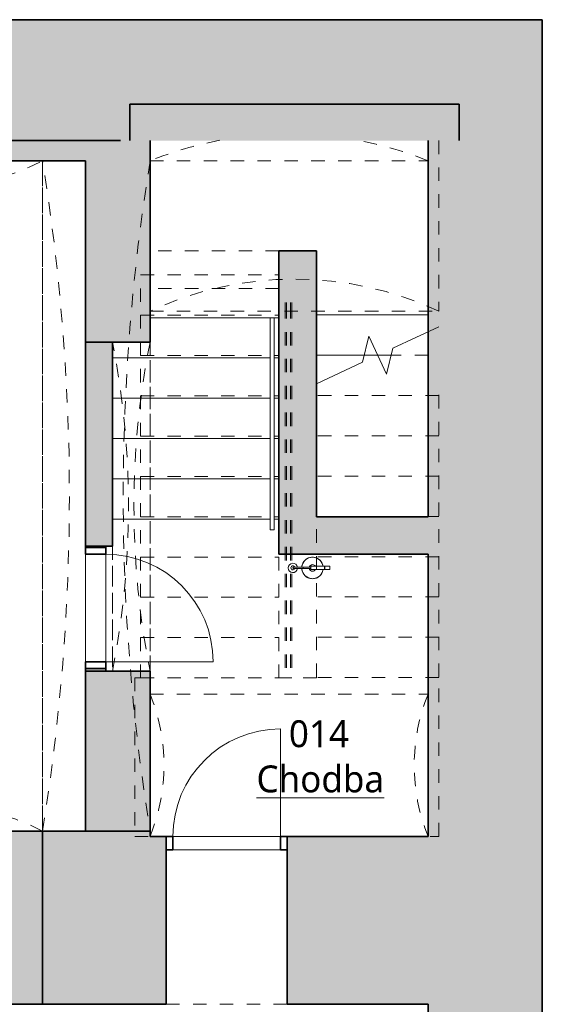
# Model space of a CAD drawing. Header units: metres. Extents: x -0.2 to 46.9, y 0 to 27.9.
# Tile 14 of 15: x 35.9 to 39.8, y 7.4 to 14.7. Entities that reach past the tile are written whole.
import ezdxf

# ---------------------------------------------------------------- set-up
doc = ezdxf.new("R2010")
doc.units = ezdxf.units.M
for name, pattern in [('AV - Cerch_ 1 tecka 4mm', [0.006, 0.004, -0.001, 0, -0.001]), ('AV - Cerch_ 2 tecky 2mm', [0.0038, 0.002, -0.0006, 0, -0.0006, 0, -0.0006]), ('AV - Cerch_ 2 tecky 4mm', [0.008, 0.004, -0.0015, 0, -0.001, 0, -0.0015])]:
    doc.linetypes.add(name, pattern=pattern)
doc.layers.add('AV-MISTNOSTI', color=5, linetype='Continuous', lineweight=5, true_color=0x0000ff)
doc.layers.add('AV-SRAFY', color=7, linetype='Continuous', lineweight=35)
doc.layers.add('AV-STAVBA', color=7, linetype='Continuous', lineweight=18)
doc.styles.add('Trebuchet MS_B', font='trebuc.ttf', dxfattribs={"height": 0.2})

# ---------------------------------------------------------------- blocks, each defined once
blk = doc.blocks.new('DO_1-L_Ocel_ - 800x1970_150-V1-1PP')
at = {"layer": 'AV-STAVBA', "color": 254, "true_color": 0xcccccc}
for p in [(0.4, 0.875), (-0.4, 0.075)]:
    blk.add_line(p, (0.4, 0.075), dxfattribs=at)
at = {"layer": 'AV-STAVBA', "color": 254, "linetype": 'AV - Cerch_ 1 tecka 4mm', "true_color": 0xcccccc}
for p, q in [((-0.45, 0.075), (0.45, 0.075)), ((-0.4, 0.075), (0.4, 0.075)), ((-0.45, -0.075), (0.45, -0.075)), ((-0.4, -0.075), (0.4, -0.075))]:
    blk.add_line(p, q, dxfattribs=at)
at = {"layer": 'AV-STAVBA', "color": 254, "lineweight": 35, "true_color": 0xcccccc}
for p, q in [((-0.4, 0.075), (-0.45, 0.075)), ((-0.4, -0.075), (-0.4, 0.075)), ((0.45, 0.075), (0.4, 0.075)), ((0.4, 0.075), (0.4, -0.075)), ((-0.45, -0.075), (-0.4, -0.075)), ((0.4, -0.075), (0.45, -0.075))]:
    blk.add_line(p, q, dxfattribs=at)
at = {"layer": 'AV-STAVBA', "color": 254, "true_color": 0xcccccc}
blk.add_arc((0.4, 0.075), 0.8, 90, 180, dxfattribs=at)
blk = doc.blocks.new('DO_1-L_Ocel_ - 800x1970_100-1402536-1PP')
at = {"layer": 'AV-STAVBA', "color": 254, "true_color": 0xcccccc}
for p, q in [((0.4, 1.425), (0.4, 0.625)), ((-0.4, 0.625), (0.4, 0.625)), ((-0.4, 0.525), (0.4, 0.525))]:
    blk.add_line(p, q, dxfattribs=at)
at = {"layer": 'AV-STAVBA', "color": 254, "linetype": 'AV - Cerch_ 1 tecka 4mm', "true_color": 0xcccccc}
for p, q in [((-0.45, 0.625), (0.45, 0.625)), ((-0.4, 0.625), (0.4, 0.625)), ((-0.4, 0.525), (0.4, 0.525)), ((-0.45, -0.625), (0.45, -0.625))]:
    blk.add_line(p, q, dxfattribs=at)
at = {"layer": 'AV-STAVBA', "color": 254, "lineweight": 35, "true_color": 0xcccccc}
for p, q in [((-0.4, 0.625), (-0.45, 0.625)), ((-0.4, 0.525), (-0.4, 0.625)), ((0.45, 0.625), (0.4, 0.625)), ((0.4, 0.625), (0.4, 0.525)), ((-0.45, 0.525), (-0.4, 0.525)), ((0.4, 0.525), (0.45, 0.525))]:
    blk.add_line(p, q, dxfattribs=at)
at = {"layer": 'AV-STAVBA', "color": 254, "true_color": 0xcccccc}
blk.add_arc((0.4, 0.625), 0.8, 90, 180, dxfattribs=at)
blk = doc.blocks.new('GM_Otvor s klenutým nadpražím - 2450x2330_2300-1650463-1PP')
at = {"layer": 'AV-STAVBA', "color": 254, "linetype": 'AV - Cerch_ 1 tecka 4mm', "lineweight": 13, "true_color": 0xcccccc}
for p, q in [((-1.225, 0.24), (1.225, 0.24)), ((1.1415, -0.04), (-1.1415, -0.04))]:
    blk.add_line(p, q, dxfattribs=at)
for centre, start, end in [((0, 6.4326), 258.81041, 281.18959), ((0, -6.2326), 78.81041, 101.18959)]:
    blk.add_arc(centre, 6.3126, start, end, dxfattribs=at)
blk = doc.blocks.new('GM_Otvor_obdélníkový - 930x2180-926093-1PP')
at = {"layer": 'AV-STAVBA', "color": 254, "linetype": 'AV - Cerch_ 1 tecka 4mm', "lineweight": 13, "true_color": 0xcccccc}
for p, q in [((-0.465, 0.1), (0.465, 0.1)), ((-0.465, -0.1), (0.465, -0.1)), ((-0.465, -0.1), (0.465, -0.1))]:
    blk.add_line(p, q, dxfattribs=at)
blk = doc.blocks.new('GM_Otvor s klenutým nadpražím - 4990x2050_4050-1402283-1PP')
at = {"layer": 'AV-STAVBA', "color": 254, "linetype": 'AV - Cerch_ 1 tecka 4mm', "lineweight": 13, "true_color": 0xcccccc}
for p, q in [((-2.495, 0.4), (2.495, 0.4)), ((2.4115, -0.4), (-2.4115, -0.4))]:
    blk.add_line(p, q, dxfattribs=at)
for centre, start, end in [((0, 15.8626), 260.8339, 279.1661), ((0, -15.8626), 80.8339, 99.1661)]:
    blk.add_arc(centre, 15.6626, start, end, dxfattribs=at)
blk = doc.blocks.new('GM_Void_valená klenba - GM_Void_valená klenba-1524416-1PP')
at = {"layer": 'AV-STAVBA', "color": 254, "linetype": 'AV - Cerch_ 1 tecka 4mm', "lineweight": 13, "true_color": 0xcccccc}
for p, q in [((-0.83, 2.495), (-0.83, -2.495)), ((-0.83, 2.495), (0.83, 2.495)), ((0.83, 2.495), (0.83, -2.495)), ((-0.83, -2.495), (0.83, -2.495))]:
    blk.add_line(p, q, dxfattribs=at)
for centre, start, end in [((0, 4.1147), 242.86788, 297.13212), ((0, -4.1147), 62.86788, 117.13212)]:
    blk.add_arc(centre, 1.82, start, end, dxfattribs=at)
blk = doc.blocks.new('GM_Nika s klenutým nadpražím - 2070x2300_2300-1345910-1PP')
at = {"layer": 'AV-STAVBA', "color": 254, "linetype": 'AV - Cerch_ 1 tecka 4mm', "lineweight": 13, "true_color": 0xcccccc}
blk.add_line((1.035, 0.525), (-1.035, 0.525), dxfattribs=at)
for start, end in [(248.1263, 259.32908), (280.67092, 291.8737)]:
    blk.add_arc((0, 3.1031), 2.7781, start, end, dxfattribs=at)
blk = doc.blocks.new('GM_Otvor_obdélníkový - 960x1970-1347470-1PP')
at = {"layer": 'AV-STAVBA', "color": 254, "linetype": 'AV - Cerch_ 1 tecka 4mm', "lineweight": 13, "true_color": 0xcccccc}
for p, q in [((-0.48, 0.14), (0.48, 0.14)), ((-0.48, -0.14), (0.48, -0.14)), ((-0.48, -0.14), (0.48, -0.14))]:
    blk.add_line(p, q, dxfattribs=at)
blk = doc.blocks.new('Railing - Railing-1400146-1PP')
at = {"layer": 'AV-STAVBA', "color": 254, "true_color": 0xcccccc}
for p, q in [((37.7398, 12.5299), (37.7698, 12.5299)), ((37.7398, 10.9499), (37.7398, 12.5299)), ((37.7698, 10.9499), (37.7698, 12.5299)), ((37.7698, 10.9499), (37.7398, 10.9499))]:
    blk.add_line(p, q, dxfattribs=at)
blk = doc.blocks.new('GM_Void_valená klenba - GM_Void_valená klenba-1524442-1PP')
at = {"layer": 'AV-STAVBA', "color": 254, "linetype": 'AV - Cerch_ 1 tecka 4mm', "lineweight": 13, "true_color": 0xcccccc}
for p, q in [((-0.53, 1.035), (-0.53, -1.035)), ((-0.53, 1.035), (0.53, 1.035)), ((0.53, 1.035), (0.53, -1.035)), ((-0.53, -1.035), (0.53, -1.035))]:
    blk.add_line(p, q, dxfattribs=at)
for centre, start, end in [((0, 2.3346), 247.81321, 292.18679), ((0, -2.3346), 67.81321, 112.18679)]:
    blk.add_arc(centre, 1.4035, start, end, dxfattribs=at)
blk = doc.blocks.new('Railing - Railing-1407376-1PP')
at = {"layer": 'AV-STAVBA', "color": 254, "linetype": 'AV - Cerch_ 2 tecky 2mm', "true_color": 0xcccccc}
for p, q in [((37.8498, 12.6432), (37.8498, 12.6232)), ((37.8498, 12.6232), (37.8498, 9.8482)), ((37.8598, 12.6432), (37.8598, 12.6232)), ((37.8598, 12.6432), (37.8598, 12.6232)), ((37.8598, 12.6232), (37.8598, 9.8482)), ((37.8598, 12.6232), (37.8598, 9.8482)), ((37.8898, 12.6432), (37.8898, 12.6232)), ((37.8898, 12.6432), (37.8898, 12.6232)), ((37.8898, 12.6232), (37.8898, 9.8482)), ((37.8898, 12.6232), (37.8898, 9.8482)), ((37.8998, 12.6432), (37.8998, 12.6232)), ((37.8998, 12.6232), (37.8998, 9.8482)), ((37.8998, 9.8482), (37.8498, 9.8482)), ((37.8898, 9.8482), (37.8598, 9.8482)), ((37.8898, 9.8482), (37.8598, 9.8482))]:
    blk.add_line(p, q, dxfattribs=at)
blk = doc.blocks.new('GM_Hasicí přístroj - Hasici pristroj-V5-1PP')
at = {"layer": 'AV-STAVBA', "color": 254, "lineweight": 13, "true_color": 0xcccccc}
for p, q in [((-0.0421, 0.0036), (-0.1007, 0.0036)), ((-0.0421, 0.0111), (0.0579, 0.0111)), ((-0.0421, 0.0111), (-0.0421, -0.0139)), ((0.0579, 0.0111), (0.0605, 0.0111)), ((0.0579, 0.0111), (0.0579, -0.0139)), ((0.0605, 0.0111), (0.0979, 0.0111)), ((0.0605, 0.0111), (0.0605, -0.0139)), ((0.0979, 0.0111), (0.0979, -0.0139)), ((-0.1007, -0.0064), (-0.0421, -0.0064)), ((0.0579, -0.0139), (-0.0421, -0.0139)), ((0.0605, -0.0139), (0.0579, -0.0139)), ((0.0979, -0.0139), (0.0605, -0.0139))]:
    blk.add_line(p, q, dxfattribs=at)
at = {"layer": 'AV-STAVBA', "color": 254, "lineweight": 13, "true_color": 0xcccccc, "flags": 128}
for points in [[(-0.1007, 0.0036), (-0.1035, 0.0036), (-0.1063, 0.0036), (-0.1092, 0.0036), (-0.112, 0.0036), (-0.1149, 0.0036), (-0.1177, 0.0036), (-0.1205, 0.0036), (-0.1233, 0.0036), (-0.126, 0.0036), (-0.1288, 0.0036), (-0.1315, 0.0036), (-0.1341, 0.0036), (-0.1367, 0.0036), (-0.1393, 0.0036), (-0.1418, 0.0036), (-0.1443, 0.0036), (-0.1467, 0.0036), (-0.149, 0.0036), (-0.1513, 0.0036), (-0.1535, 0.0036), (-0.1556, 0.0036), (-0.1577, 0.0036), (-0.1596, 0.0036), (-0.1615, 0.0036), (-0.1633, 0.0036), (-0.165, 0.0036), (-0.1667, 0.0036), (-0.1682, 0.0036), (-0.1696, 0.0036), (-0.1709, 0.0036), (-0.1714, 0.0036)], [(-0.1714, -0.0064), (-0.1701, -0.0064), (-0.1687, -0.0064), (-0.1673, -0.0064), (-0.1657, -0.0064), (-0.164, -0.0064), (-0.1622, -0.0064), (-0.1604, -0.0064), (-0.1584, -0.0064), (-0.1564, -0.0064), (-0.1543, -0.0064), (-0.1522, -0.0064), (-0.1499, -0.0064), (-0.1476, -0.0064), (-0.1452, -0.0064), (-0.1428, -0.0064), (-0.1403, -0.0064), (-0.1377, -0.0064), (-0.1351, -0.0064), (-0.1325, -0.0064), (-0.1298, -0.0064), (-0.1271, -0.0064), (-0.1244, -0.0064), (-0.1216, -0.0064), (-0.1188, -0.0064), (-0.116, -0.0064), (-0.1131, -0.0064), (-0.1103, -0.0064), (-0.1074, -0.0064), (-0.1046, -0.0064), (-0.1018, -0.0064), (-0.1007, -0.0064)]]:
    blk.add_lwpolyline(points, dxfattribs=at)
at = {"layer": 'AV-STAVBA', "color": 254, "lineweight": 13, "true_color": 0xcccccc}
for centre, radius, start, end in [((-0.0307, -0.0014), 0.08, 90, 176.37662), ((-0.0307, -0.0014), 0.08, 90, 110.02868), ((-0.0307, -0.0014), 0.08, 69.97132, 90), ((-0.0307, -0.0014), 0.08, 9.18677, 90), ((-0.1772, -0.0014), 0.035, 7.23753, 180), ((-0.1764, -0.0014), 0.015, 18.64917, 180), ((-0.1764, -0.0014), 0.015, 165, 180), ((-0.1764, -0.0014), 0.015, 105, 134.93615), ((-0.1714, -0.0014), 0.005, 150, 180), ((-0.1714, -0.0014), 0.005, 90, 120), ((-0.1764, -0.0014), 0.015, 45.06385, 75), ((-0.1764, -0.0014), 0.015, 18.64917, 44.93615), ((-0.0307, -0.0014), 0.08, 159.97132, 176.42822), ((-0.0307, -0.0014), 0.08, 114.97132, 155.02868), ((-0.0307, -0.0014), 0.025, 90, 169.20034), ((-0.0307, -0.0014), 0.025, 30, 90), ((-0.0307, -0.0014), 0.08, 25.26603, 65.02868), ((-0.0307, -0.0014), 0.08, 9.05555, 20.02868), ((-0.1772, -0.0014), 0.035, 180, 351.96894), ((-0.1764, -0.0014), 0.015, 174.95011, 180), ((-0.1764, -0.0014), 0.015, 180, 185.04989), ((-0.1764, -0.0014), 0.015, 180, 224.93615), ((-0.1764, -0.0014), 0.015, 180, 341.97651), ((-0.1764, -0.0014), 0.015, 240, 270), ((-0.1714, -0.0014), 0.005, 180, 210), ((-0.1714, -0.0014), 0.005, 240, 285), ((-0.1764, -0.0014), 0.015, 330, 341.97651), ((-0.0307, -0.0014), 0.08, 183.5619, 200.02868), ((-0.0307, -0.0014), 0.08, 183.6137, 270), ((-0.0307, -0.0014), 0.08, 204.97132, 245.02868), ((-0.0307, -0.0014), 0.025, 190.79953, 270), ((-0.0307, -0.0014), 0.025, 270, 330), ((-0.0307, -0.0014), 0.08, 270, 350.81323), ((-0.0307, -0.0014), 0.08, 294.97132, 334.73397), ((-0.0307, -0.0014), 0.08, 339.97132, 350.94445), ((-0.0307, -0.0014), 0.08, 249.97132, 270), ((-0.0307, -0.0014), 0.08, 270, 290.02868)]:
    blk.add_arc(centre, radius, start, end, dxfattribs=at)
for points, knots in [([(-0.1764, -0.0014), (-0.1764, -0.0009), (-0.1762, 0.0003), (-0.1753, 0.0019), (-0.1742, 0.0028), (-0.1731, 0.0033), (-0.1725, 0.0034), (-0.1723, 0.0035)], [0, 0, 0, 0, 0.1111111, 0.2222222, 0.3333333, 0.3888889, 0.4444444, 0.4444444, 0.4444444, 0.4444444]), ([(-0.1689, -0.0058), (-0.1692, -0.0059), (-0.1697, -0.0062), (-0.1705, -0.0064), (-0.1714, -0.0065), (-0.1723, -0.0064), (-0.1731, -0.0062), (-0.1742, -0.0057), (-0.1753, -0.0047), (-0.1762, -0.0032), (-0.1764, -0.002), (-0.1764, -0.0014)], [0.3333333, 0.3333333, 0.3333333, 0.3333333, 0.3888889, 0.4444444, 0.5, 0.5555556, 0.6111111, 0.6666667, 0.7777778, 0.8888889, 1, 1, 1, 1])]:
    blk.add_open_spline(points, degree=3, knots=knots, dxfattribs=at)
for points in [[(-0.1004, -0.0014), (-0.1004, -0.0009), (-0.1004, 0.0003), (-0.1005, 0.0018), (-0.1005, 0.003), (-0.1006, 0.0034), (-0.1006, 0.0035)], [(-0.1006, -0.0064), (-0.1006, -0.0063), (-0.1005, -0.0059), (-0.1005, -0.0047), (-0.1004, -0.0032), (-0.1004, -0.002), (-0.1004, -0.0014)]]:
    blk.add_open_spline(points, degree=3, dxfattribs=at)
blk = doc.blocks.new('GM_Void_valená klenba - GM_Void_valená klenba-1683622-1PP')
at = {"layer": 'AV-STAVBA', "color": 254, "linetype": 'AV - Cerch_ 1 tecka 4mm', "lineweight": 13, "true_color": 0xcccccc}
for p, q in [((-1.075, 0.353), (-1.075, -0.917)), ((1.075, 0.353), (1.075, -0.917)), ((-1.075, -0.917), (1.075, -0.917))]:
    blk.add_line(p, q, dxfattribs=at)
blk.add_arc((0, -3.2183), 2.54, 64.96143, 115.03857, dxfattribs=at)
blk = doc.blocks.new('D0089 - 1514 - OÚPSŘ_Benešova_rvt-1-1PP')
at = {"layer": 'AV-SRAFY', "lineweight": 5, "true_color": 0xcccccc}
h = blk.add_hatch(color=254, dxfattribs=at)
h.paths.add_polyline_path([(32.1098, 13.6982), (32.1098, 13.8482), (30.4848, 13.8482), (30.4848, 13.6982), (32.0851, 13.6982)])
h.paths.add_polyline_path([(36.8448, 13.6982), (36.8448, 13.8482), (35.7848, 13.8482), (35.7848, 13.6982), (36.6248, 13.6982)])
h.paths.add_polyline_path([(34.3848, 13.6982), (34.3848, 13.8482), (33.5098, 13.8482), (33.5098, 13.6982), (34.3504, 13.6982)])
h.paths.add_polyline_path([(22.2948, 13.6982), (22.8198, 13.6982), (22.8198, 13.8482), (22.3279, 13.8482), (22.3279, 14.7482), (17.1148, 14.7482), (17.1148, 13.6982), (22.186, 13.6982)])
h.paths.add_polyline_path([(25.5408, 13.6982), (26.1398, 13.6982), (26.1398, 13.8482), (24.1198, 13.8482), (24.1198, 13.6982), (25.2348, 13.6982)])
h.paths.add_polyline_path([(29.0646, 13.6982), (29.0848, 13.6982), (29.0848, 13.8482), (27.4398, 13.8482), (27.4398, 13.6982), (28.5612, 13.6982)])
h = blk.add_hatch(color=254, dxfattribs=at)
h.paths.add_polyline_path([(38.9148, 13.8482), (38.9148, 14.7482), (35.7348, 14.7482), (35.7348, 14.3682), (35.7848, 14.3682), (35.7848, 13.8482), (37.6225, 13.8482)])
h.paths.add_polyline_path([(33.5098, 13.8482), (34.3848, 13.8482), (34.3848, 14.3682), (34.4348, 14.3682), (34.4348, 14.7482), (33.4598, 14.7482), (33.4598, 14.3682), (33.5098, 14.3682), (33.5098, 14.1471)])
h.paths.add_polyline_path([(32.1098, 13.8482), (32.1098, 14.3682), (32.1598, 14.3682), (32.1598, 14.7482), (30.4348, 14.7482), (30.4348, 14.3682), (30.4848, 14.3682), (30.4848, 13.8482), (32.0851, 13.8482)])
h.paths.add_polyline_path([(29.0646, 13.8482), (29.0848, 13.8482), (29.0848, 14.3682), (29.1348, 14.3682), (29.1348, 14.7482), (27.4398, 14.7482), (27.4398, 13.8482), (28.5612, 13.8482)])
h.paths.add_polyline_path([(26.0442, 13.8482), (26.1398, 13.8482), (26.1398, 14.7482), (23.5198, 14.7482), (23.5198, 14.3682), (24.1198, 14.3682), (24.1198, 13.8482), (25.5408, 13.8482)])
h.paths.add_polyline_path([(22.3279, 13.8482), (22.8198, 13.8482), (22.8198, 14.7482), (22.3279, 14.7482)])
for points in [[(39.6362, 13.8482), (39.7648, 13.8482), (39.7648, 14.7482), (38.9148, 14.7482), (38.9148, 13.8482)], [(36.6948, 13.8482), (39.1448, 13.8482), (39.1448, 14.1182), (36.6948, 14.1182)], [(39.6362, 13.0482), (39.7648, 13.0482), (39.7648, 13.8482), (38.9148, 13.8482), (38.9148, 13.0482), (39.1448, 13.0482)], [(39.7648, 1.3982), (39.7648, 13.0482), (38.9148, 13.0482), (38.9148, 1.3982)], [(36.8448, 7.4182), (36.8448, 8.7082), (36.0448, 8.7082), (36.0448, 7.4182)]]:
    blk.add_hatch(color=254, dxfattribs=at).paths.add_polyline_path(points)
h = blk.add_hatch(color=254, dxfattribs=at)
h.paths.add_polyline_path([(36.8448, 8.7082), (36.8448, 9.8982), (36.3648, 9.8982), (36.3648, 8.7082)])
h.paths.add_polyline_path([(36.3648, 12.3482), (36.8448, 12.3482), (36.8448, 13.6982), (36.3648, 13.6982), (36.3648, 13.4251)])
at = {"layer": 'AV-SRAFY', "lineweight": 18, "true_color": 0xcccccc}
for points in [[(37.8743, 10.7682), (38.0848, 10.7682), (38.0848, 13.0282), (37.8048, 13.0282), (37.8048, 10.7682)], [(36.3648, 10.8282), (36.5648, 10.8282), (36.5648, 12.3482), (36.3648, 12.3482), (36.3648, 11.9809)], [(38.9148, 10.7682), (38.9148, 11.0482), (38.0848, 11.0482), (38.0848, 10.7682), (38.6294, 10.7682)]]:
    blk.add_hatch(color=254, dxfattribs=at).paths.add_polyline_path(points)
h = blk.add_hatch(color=254, dxfattribs=at)
h.paths.add_polyline_path([(36.3648, 9.8982), (36.5148, 9.8982), (36.5148, 9.9182), (36.3648, 9.9182)])
h.paths.add_polyline_path([(36.5148, 10.8182), (36.5148, 10.8282), (36.3648, 10.8282), (36.3648, 10.8182)])
h = blk.add_hatch(color=254, dxfattribs=at)
h.paths.add_polyline_path([(36.8448, 7.4182), (36.8448, 8.7082), (34.3848, 8.7082), (34.3848, 7.4182), (35.6089, 7.4182)])
h.paths.add_polyline_path([(30.7848, 7.4182), (30.7848, 8.7082), (30.6748, 8.7082), (30.6748, 7.4182)])
h.paths.add_polyline_path([(22.4348, 7.4182), (24.6748, 7.4182), (24.6748, 8.7082), (17.9148, 8.7082), (17.9148, 7.4182), (21.5648, 7.4182)])
h.paths.add_polyline_path([(25.5408, 7.4182), (27.7548, 7.4182), (27.7548, 8.7082), (25.4748, 8.7082), (25.4748, 7.4182)])
h.paths.add_polyline_path([(28.5548, 7.4182), (28.9948, 7.4182), (28.9948, 8.7082), (28.5548, 8.7082)])
h.paths.add_polyline_path([(31.5848, 7.4182), (31.9548, 7.4182), (31.9548, 8.7082), (31.5848, 8.7082), (31.5848, 7.6486)])
h.paths.add_polyline_path([(33.4148, 7.4182), (33.5848, 7.4182), (33.5848, 8.7082), (33.4148, 8.7082), (33.4148, 7.6486)])
h = blk.add_hatch(color=254, dxfattribs=at)
h.paths.add_polyline_path([(36.9648, 7.4182), (36.9648, 8.6682), (36.8448, 8.6682), (36.8448, 7.4182)])
h.paths.add_polyline_path([(38.9148, 7.4182), (38.9148, 8.6682), (37.8648, 8.6682), (37.8648, 7.4182)])
at = {"layer": 'AV-STAVBA', "color": 254, "lineweight": 35, "true_color": 0xcccccc}
for p, q in [((38.9148, 14.7482), (35.7348, 14.7482)), ((38.9148, 14.7482), (39.7648, 14.7482)), ((39.7648, 14.7482), (39.7648, 13.8482)), ((36.6948, 14.1182), (36.6948, 13.8482)), ((36.6948, 14.1182), (39.1448, 14.1182)), ((39.1448, 14.1182), (39.1448, 13.8482)), ((35.7848, 13.8482), (36.6248, 13.8482)), ((36.8448, 13.6982), (36.8448, 13.8482)), ((38.9148, 13.0482), (38.9148, 13.8482)), ((39.7648, 13.0482), (39.7648, 13.8482)), ((36.3648, 13.6982), (35.7848, 13.6982)), ((36.3648, 13.6982), (36.3648, 12.3482)), ((36.8448, 13.6982), (36.8448, 12.3482)), ((38.9148, 13.0482), (38.9148, 11.0482)), ((39.7648, 1.3982), (39.7648, 13.0482)), ((37.8048, 13.0282), (37.8048, 10.7682)), ((38.0848, 13.0282), (37.8048, 13.0282)), ((38.0848, 11.0482), (38.0848, 13.0282)), ((36.8448, 12.3482), (36.3648, 12.3482)), ((36.3648, 12.3482), (36.3648, 10.8282)), ((36.5648, 12.3482), (36.3648, 12.3482)), ((36.5648, 10.8282), (36.5648, 12.3482)), ((38.9148, 11.0482), (38.0848, 11.0482)), ((36.3648, 10.8282), (36.5648, 10.8282)), ((36.3648, 10.8282), (36.3648, 10.8182)), ((36.5148, 10.8282), (36.3648, 10.8282)), ((36.3648, 10.8182), (36.5148, 10.8182)), ((36.5148, 10.8182), (36.5148, 10.8282)), ((37.8048, 10.7682), (38.0848, 10.7682)), ((38.0848, 10.7682), (38.9148, 10.7682)), ((38.9148, 10.7682), (38.9148, 8.6682)), ((36.3648, 9.9182), (36.3648, 9.8982)), ((36.5148, 9.9182), (36.3648, 9.9182)), ((36.3648, 9.8982), (36.3648, 8.7082)), ((36.8448, 9.8982), (36.3648, 9.8982)), ((36.3648, 9.8982), (36.5148, 9.8982)), ((36.5148, 9.8982), (36.5148, 9.9182)), ((36.8448, 8.7082), (36.8448, 9.8982)), ((36.3648, 8.7082), (34.3848, 8.7082)), ((36.0448, 8.7082), (36.0448, 7.4182)), ((36.8448, 8.7082), (36.0448, 8.7082)), ((36.8448, 8.6682), (36.8448, 8.7082)), ((36.8448, 8.6682), (36.8448, 8.7082)), ((36.9648, 8.6682), (36.8448, 8.6682)), ((36.9648, 7.4182), (36.9648, 8.6682)), ((38.9148, 8.6682), (37.8648, 8.6682)), ((37.8648, 8.6682), (37.8648, 7.4182)), ((34.3848, 7.4182), (36.8448, 7.4182)), ((36.8448, 7.4182), (36.0448, 7.4182)), ((36.8448, 7.4182), (36.9648, 7.4182)), ((37.8648, 7.4182), (38.9148, 7.4182)), ((38.9148, 7.4182), (38.9148, 1.3982))]:
    blk.add_line(p, q, dxfattribs=at)
at = {"layer": 'AV-STAVBA', "color": 254, "linetype": 'AV - Cerch_ 2 tecky 4mm', "true_color": 0xcccccc}
for p, q in [((36.7748, 12.8482), (37.8048, 12.8482)), ((36.7748, 9.8482), (36.7748, 12.8482)), ((37.8048, 9.8482), (37.8048, 12.8482)), ((36.7748, 12.5482), (37.8048, 12.5482)), ((36.7748, 12.5482), (37.8048, 12.5482)), ((38.9148, 12.5506), (38.0848, 12.5506)), ((36.8448, 12.5299), (37.7398, 12.5299)), ((37.7698, 12.5299), (37.8048, 12.5299)), ((36.7748, 12.2482), (37.8048, 12.2482)), ((36.7748, 12.2482), (37.8048, 12.2482)), ((38.4394, 12.2506), (38.0848, 12.2506)), ((38.5398, 12.2506), (38.4394, 12.2506)), ((38.5398, 12.2506), (38.4394, 12.2506)), ((38.6403, 12.2506), (38.5398, 12.2506)), ((38.9148, 12.2506), (38.6403, 12.2506)), ((38.9148, 12.2506), (38.6403, 12.2506)), ((36.5648, 12.2299), (37.7398, 12.2299)), ((37.7698, 12.2299), (37.8048, 12.2299)), ((36.7748, 11.9482), (37.8048, 11.9482)), ((36.7748, 11.9482), (37.8048, 11.9482)), ((38.0848, 11.9543), (38.0848, 9.8506)), ((38.9948, 11.9506), (38.0848, 11.9506)), ((38.9948, 11.9506), (38.0848, 11.9506)), ((38.9948, 11.9543), (38.9948, 9.8506)), ((36.5648, 11.9299), (37.7398, 11.9299)), ((37.7698, 11.9299), (37.8048, 11.9299)), ((36.5648, 11.6299), (37.7398, 11.6299)), ((36.7748, 11.6482), (37.8048, 11.6482)), ((36.7748, 11.6482), (37.8048, 11.6482)), ((37.7698, 11.6299), (37.8048, 11.6299)), ((38.9948, 11.6506), (38.0848, 11.6506)), ((38.9948, 11.6506), (38.0848, 11.6506)), ((36.5648, 11.3299), (37.7398, 11.3299)), ((36.7748, 11.3482), (37.8048, 11.3482)), ((36.7748, 11.3482), (37.8048, 11.3482)), ((37.7698, 11.3299), (37.8048, 11.3299)), ((38.9948, 11.3506), (38.0848, 11.3506)), ((38.9948, 11.3506), (38.0848, 11.3506)), ((36.5648, 11.0299), (37.7398, 11.0299)), ((36.7748, 11.0482), (37.8048, 11.0482)), ((36.7748, 11.0482), (37.8048, 11.0482)), ((37.7698, 11.0299), (37.8048, 11.0299)), ((38.9948, 11.0506), (38.0848, 11.0506)), ((38.9948, 11.0506), (38.0848, 11.0506)), ((36.7748, 10.7482), (37.8048, 10.7482)), ((36.7748, 10.7482), (37.8048, 10.7482)), ((38.9948, 10.7506), (38.0848, 10.7506)), ((38.9948, 10.7506), (38.0848, 10.7506)), ((36.7748, 10.4482), (37.8048, 10.4482)), ((36.7748, 10.4482), (37.8048, 10.4482)), ((38.9948, 10.4506), (38.0848, 10.4506)), ((38.9948, 10.4506), (38.0848, 10.4506)), ((36.7748, 10.1482), (37.8048, 10.1482)), ((36.7748, 10.1482), (37.8048, 10.1482)), ((38.9948, 10.1506), (38.0848, 10.1506)), ((38.9948, 10.1506), (38.0848, 10.1506)), ((36.7748, 9.8482), (36.7311, 9.8482)), ((36.7311, 9.8482), (36.7311, 8.6682)), ((36.7748, 9.8482), (37.8048, 9.8482)), ((36.7748, 9.8482), (37.8048, 9.8482)), ((38.0848, 9.8482), (37.8048, 9.8482)), ((38.0848, 9.8506), (38.0848, 9.8482)), ((38.9948, 9.8506), (38.0848, 9.8506)), ((38.9948, 9.8506), (38.0848, 9.8506)), ((38.9948, 8.6682), (38.9948, 9.8506)), ((36.7311, 8.6682), (38.9948, 8.6682))]:
    blk.add_line(p, q, dxfattribs=at)
at = {"layer": 'AV-STAVBA', "color": 254, "true_color": 0xcccccc}
for p, q in [((38.9148, 12.5506), (38.0848, 12.5506)), ((36.8448, 12.5299), (37.7398, 12.5299)), ((37.7698, 12.5299), (37.8048, 12.5299)), ((38.4394, 12.2506), (38.0848, 12.2506)), ((38.6403, 12.2506), (38.5398, 12.2506)), ((36.5648, 12.2299), (37.7398, 12.2299)), ((37.7698, 12.2299), (37.8048, 12.2299)), ((36.5648, 11.9299), (37.7398, 11.9299)), ((37.7698, 11.9299), (37.8048, 11.9299)), ((36.5648, 11.6299), (37.7398, 11.6299)), ((37.7698, 11.6299), (37.8048, 11.6299)), ((36.5648, 11.3299), (37.7398, 11.3299)), ((37.7698, 11.3299), (37.8048, 11.3299)), ((36.5648, 11.0299), (37.7398, 11.0299)), ((37.7698, 11.0299), (37.8048, 11.0299)), ((36.3648, 9.9682), (36.3648, 10.7682)), ((36.5148, 10.7682), (36.5148, 9.9682)), ((37.0148, 8.6682), (37.8148, 8.6682))]:
    blk.add_line(p, q, dxfattribs=at)
at = {"layer": 'AV-STAVBA', "color": 254, "lineweight": 13, "true_color": 0xcccccc}
for p, q in [((38.6531, 12.3034), (38.9948, 12.4627)), ((38.4265, 12.1978), (38.4738, 12.3922)), ((38.4738, 12.3922), (38.6058, 12.109)), ((38.6058, 12.109), (38.6531, 12.3034)), ((38.0848, 12.0384), (38.4265, 12.1978))]:
    blk.add_line(p, q, dxfattribs=at)
at = {"layer": 'AV-STAVBA', "color": 254, "linetype": 'AV - Cerch_ 1 tecka 4mm', "lineweight": 13, "true_color": 0xcccccc}
for name, p, rotation in [('GM_Nika s klenutým nadpražím - 2070x2300_2300-1345910-1PP', (37.8798, 14.2232), 180), ('GM_Otvor s klenutým nadpražím - 4990x2050_4050-1402283-1PP', (36.4448, 11.2032), 89.99999999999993), ('GM_Otvor_obdélníkový - 960x1970-1347470-1PP', (37.3248, 12.8882), 180), ('GM_Otvor s klenutým nadpražím - 2450x2330_2300-1650463-1PP', (36.6048, 11.1232), 269.9999999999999), ('GM_Otvor_obdélníkový - 930x2180-926093-1PP', (36.4648, 10.3632), 269.9999999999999), ('DO_1-L_Ocel_ - 800x1970_150-V1-1PP', (36.4398, 10.3682), 270), ('GM_Void_valená klenba - GM_Void_valená klenba-1524442-1PP', (37.8798, 9.1982), 89.9999999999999)]:
    blk.add_blockref(name, p, dxfattribs=dict(at, rotation=rotation))
for name, p in [('GM_Void_valená klenba - GM_Void_valená klenba-1683622-1PP', (37.9198, 13.4952)), ('GM_Void_valená klenba - GM_Void_valená klenba-1524416-1PP', (35.2148, 11.2032)), ('Railing - Railing-1407376-1PP', (0, 0)), ('Railing - Railing-1400146-1PP', (0, 0)), ('GM_Hasicí přístroj - Hasici pristroj-V5-1PP', (38.0848, 10.6682)), ('DO_1-L_Ocel_ - 800x1970_100-1402536-1PP', (37.4148, 8.0432))]:
    blk.add_blockref(name, p, dxfattribs=at)

msp = doc.modelspace()

# ---------------------------------------------------------------- block references
at = {"lineweight": 5}
msp.add_blockref('D0089 - 1514 - OÚPSŘ_Benešova_rvt-1-1PP', (0, 0), dxfattribs=at)

# ---------------------------------------------------------------- texts
at = {"layer": 'AV-MISTNOSTI', "char_height": 0.2, "attachment_point": 1, "style": 'Trebuchet MS_B'}
for s, insert, width in [('014', (37.8785, 9.5325), 0.601266), ('\\LChodba', (37.637, 9.1962), 1.186497)]:
    msp.add_mtext(s, dxfattribs=dict(at, insert=insert, width=width))

doc.saveas('drawing.dxf')
